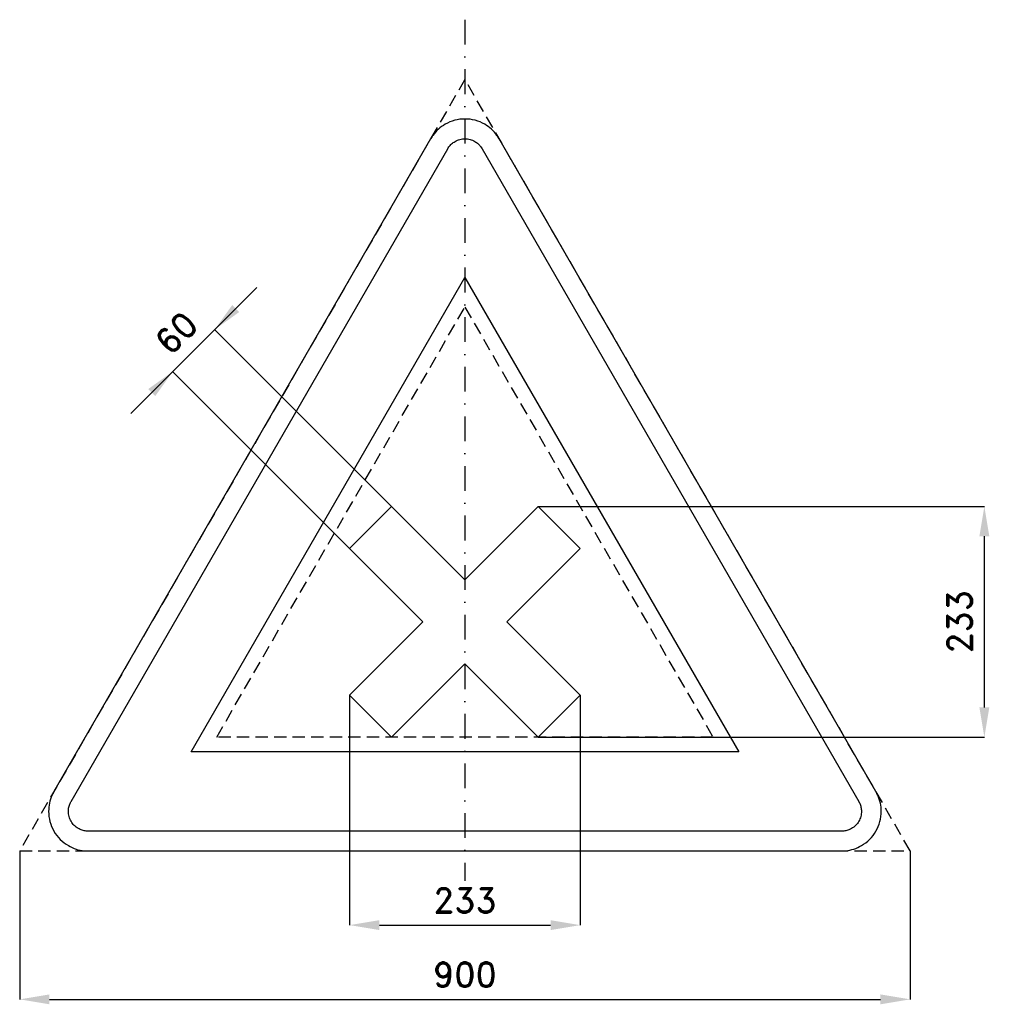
# Model space of a CAD drawing. Header units: millimetres. Extents: x -29 to 951, y -155 to 840.
import ezdxf

# ---------------------------------------------------------------- set-up
doc = ezdxf.new("R2010")
doc.units = ezdxf.units.MM
doc.header["$LTSCALE"] = 5
doc.linetypes.add('ČERCHOVANÁX2', pattern=[2, 1, -0.5, 0, -0.5])
doc.linetypes.add('ČÁRKOVANÁX2', pattern=[1.5, 1, -0.5])
doc.layers.add('Kóty', color=2, linetype='Continuous')
doc.layers.add('Značka', color=7, linetype='Continuous')
doc.styles.get("Standard").update_dxf_attribs({"font": 'romand.shx', "height": 25})
doc.dimstyles.get("Standard").update_dxf_attribs({"dimtxt": 25, "dimasz": 30, "dimexe": 0.18, "dimexo": 0.0625, "dimgap": 12.5, "dimtad": 1, "dimdec": 0, "dimzin": 0, "dimdsep": 46, "dimtxsty": 'Standard', "dimcen": 0.09, "dimadec": 0, "dimazin": 0, "dimtfac": 1, "dimtdec": 0, "dimtofl": 0, "dimtmove": 0, "dimatfit": 3, "dimfxl": 1, "dimtolj": 1, "dimtzin": 0, "dimarcsym": 0})

# ---------------------------------------------------------------- blocks, each defined once
blk = doc.blocks.new('*D0')
at = {"layer": 'Defpoints', "color": 0, "transparency": 16777216}
for p in [(-29.28, 0.06), (870.72, 0.06), (870.72, -149.94)]:
    blk.add_point(p, dxfattribs=at)
at = {"layer": 'Kóty', "color": 0, "lineweight": -2, "transparency": 16777216}
for p, q in [((-29.28, 0), (-29.28, -150.12)), ((870.72, 0), (870.72, -150.12)), ((0.72, -149.94), (840.72, -149.94))]:
    blk.add_line(p, q, dxfattribs=at)
at = {"layer": 'Kóty', "color": 0, "transparency": 16777216}
for points in [[(0.72, -144.94), (0.72, -154.94), (-29.28, -149.94)], [(840.72, -144.94), (840.72, -154.94), (870.72, -149.94)]]:
    blk.add_solid(points, dxfattribs=at)
at = {"layer": 'Kóty', "color": 0, "transparency": 16777216, "insert": (420.72, -124.94), "char_height": 25, "attachment_point": 5}
blk.add_mtext('\\A1;900', dxfattribs=at)
blk = doc.blocks.new('*D1')
at = {"layer": 'Defpoints', "color": 0, "transparency": 16777216}
for p in [(304.22, 157.43), (537.22, 157.43), (537.22, -74.94)]:
    blk.add_point(p, dxfattribs=at)
at = {"layer": 'Kóty', "color": 0, "lineweight": -2, "transparency": 16777216}
for p, q in [((304.22, 157.36), (304.22, -75.12)), ((537.22, 157.36), (537.22, -75.12)), ((334.22, -74.94), (507.22, -74.94))]:
    blk.add_line(p, q, dxfattribs=at)
at = {"layer": 'Kóty', "color": 0, "transparency": 16777216}
for points in [[(334.22, -69.94), (334.22, -79.94), (304.22, -74.94)], [(507.22, -69.94), (507.22, -79.94), (537.22, -74.94)]]:
    blk.add_solid(points, dxfattribs=at)
at = {"layer": 'Kóty', "color": 0, "transparency": 16777216, "insert": (420.72, -49.94), "char_height": 25, "attachment_point": 5}
blk.add_mtext('\\A1;233', dxfattribs=at)
blk = doc.blocks.new('*D2')
at = {"layer": 'Defpoints', "color": 0, "transparency": 16777216}
for p in [(494.79, 348), (945.72, 348), (494.79, 115)]:
    blk.add_point(p, dxfattribs=at)
at = {"layer": 'Kóty', "color": 0, "lineweight": -2, "transparency": 16777216}
for p, q in [((494.85, 348), (945.9, 348)), ((945.72, 145), (945.72, 318)), ((494.85, 115), (945.9, 115))]:
    blk.add_line(p, q, dxfattribs=at)
at = {"layer": 'Kóty', "color": 0, "transparency": 16777216}
for points in [[(940.72, 318), (950.72, 318), (945.72, 348)], [(940.72, 145), (950.72, 145), (945.72, 115)]]:
    blk.add_solid(points, dxfattribs=at)
at = {"layer": 'Kóty', "color": 0, "transparency": 16777216, "insert": (920.72, 231.5), "char_height": 25, "attachment_point": 5, "rotation": 90}
blk.add_mtext('\\A1;233', dxfattribs=at)

msp = doc.modelspace()

# ---------------------------------------------------------------- linework, layer by layer
at = {"layer": 'Kóty'}
for p, q in [((210.3, 569.19), (83.02, 441.92)), ((189.09, 547.98), (210.3, 569.19)), ((346.6, 348.04), (167.75, 526.89)), ((304.17, 305.62), (125.32, 484.47))]:
    msp.add_line(p, q, dxfattribs=at)
for points in [[(185.55, 551.52), (192.62, 544.45), (167.88, 526.77)], [(100.7, 466.66), (107.77, 459.59), (125.45, 484.34)]]:
    msp.add_solid(points, dxfattribs=at)
at = {"layer": 'Značka', "color": 6, "linetype": 'ČERCHOVANÁX2', "lineweight": 25, "ltscale": 5}
msp.add_line((420.72, 839.77), (420.72, -30.23), dxfattribs=at)
at = {"layer": 'Značka', "color": 6, "linetype": 'ČÁRKOVANÁX2', "ltscale": 2.5}
for points in [[(870.72, 0.06), (420.72, 779.48), (-29.28, 0.06)], [(169.9, 115), (420.72, 549.42), (671.53, 115)]]:
    msp.add_lwpolyline(points, close=True, dxfattribs=at)
at = {"layer": 'Značka', "color": 5}
msp.add_lwpolyline([(836.08, 60), (455.36, 719.42), (454.24, 721.19, 0.010748), (453.08, 722.93, 0.055773), (447.54, 729.17, 0.055979), (440.72, 734.06, 0.069561), (431.09, 738.14, 0.069791), (420.72, 739.42, 0.069502), (410.36, 738.12, 0.067732), (400.72, 734.06, 0.055944), (393.86, 729.2, 0.061133), (388.36, 722.93, 0.012257), (387.19, 721.2), (386.08, 719.42), (5.36, 60, 0.003576), (4.38, 58.15, 0.010722), (3.46, 56.27, 0.055711), (0.83, 48.35, 0.055985), (0, 40, 0.069591), (1.29, 29.62, 0.069767), (5.36, 20, 0.069481), (11.67, 11.68, 0.067775), (20, 5.36, 0.055964), (27.65, 1.85, 0.061097), (35.82, 0.22, 0.01224), (37.91, 0.07, 0.004081), (40, 0), (801.43, 0, 0.003581), (803.53, 0.08, 0.010743), (805.62, 0.22, 0.055797), (813.79, 1.9, 0.055991), (821.43, 5.36, 0.069582), (829.78, 11.66, 0.069787), (836.08, 20, 0.069497), (840.13, 29.62, 0.067792), (841.43, 40, 0.055928), (840.65, 48.37, 0.060939), (837.98, 56.27), (837.06, 58.15), (836.08, 60)], format="xyb", dxfattribs=at)
at = {"layer": 'Značka', "color": 1}
msp.add_lwpolyline([(801.43, 20), (40, 20, -0.003586), (38.95, 20.04, -0.010756), (37.91, 20.11, -0.05582), (33.82, 20.95, -0.05597), (30, 22.68, -0.06955), (25.83, 25.83, -0.069786), (22.68, 30, -0.069503), (20.65, 34.81, -0.067814), (20, 40, -0.055933), (20.39, 44.19, -0.060881), (21.73, 48.13, -0.012187), (22.19, 49.07, -0.00406), (22.68, 50), (403.4, 709.42), (403.95, 710.31), (404.54, 711.18, -0.055851), (407.31, 714.3, -0.05603), (410.72, 716.74, -0.069574), (415.53, 718.78, -0.069723), (420.72, 719.42, -0.069439), (425.9, 718.77, -0.067755), (430.72, 716.74, -0.055971), (434.15, 714.31, -0.061159), (436.9, 711.18), (437.48, 710.31), (438.04, 709.42), (818.76, 50), (819.24, 49.07), (819.71, 48.13, -0.055637), (821.02, 44.18, -0.055928), (821.43, 40, -0.069571), (820.79, 34.81, -0.069825), (818.76, 30, -0.069532), (815.6, 25.84, -0.067733), (811.43, 22.68, -0.055923), (807.61, 20.93, -0.061121), (803.53, 20.11, -0.012253), (802.48, 20.04, -0.004086), (801.43, 20)], format="xyb", dxfattribs=at)
msp.add_lwpolyline([(143.92, 100), (420.72, 579.42), (697.51, 100), (143.92, 100)], dxfattribs=at)
at = {"layer": 'Značka', "color": 5}
msp.add_lwpolyline([(346.64, 115), (304.22, 157.43), (378.29, 231.5), (304.22, 305.57), (346.64, 348), (420.72, 273.93), (494.79, 348), (537.22, 305.57), (463.14, 231.5), (537.22, 157.43), (494.79, 115), (420.72, 189.07), (346.64, 115)], dxfattribs=at)

# ---------------------------------------------------------------- texts
at = {"layer": 'Kóty', "insert": (128.99, 523.23), "char_height": 25, "attachment_point": 5, "rotation": 45}
msp.add_mtext('\\A1;60', dxfattribs=at)

# ---------------------------------------------------------------- dimensions: what is measured, and where the dimension line sits
at = {"layer": 'Kóty'}
dim = msp.add_linear_dim(base=(945.72, 348), p1=(494.79, 115), p2=(494.79, 348), angle=90, dimstyle='Standard', dxfattribs=at)
dim.commit()
dim.dimension.update_dxf_attribs({"geometry": '*D2', "text_midpoint": (920.72, 231.5)})
for base, p1, p2, picture, middle in [((537.22, -74.94), (304.22, 157.43), (537.22, 157.43), '*D1', (420.72, -49.94)), ((870.72, -149.94), (-29.28, 0.06), (870.72, 0.06), '*D0', (420.72, -124.94))]:
    dim = msp.add_linear_dim(base=base, p1=p1, p2=p2, dimstyle='Standard', dxfattribs=at)
    dim.commit()
    dim.dimension.update_dxf_attribs({"geometry": picture, "text_midpoint": middle})

doc.saveas('drawing.dxf')
